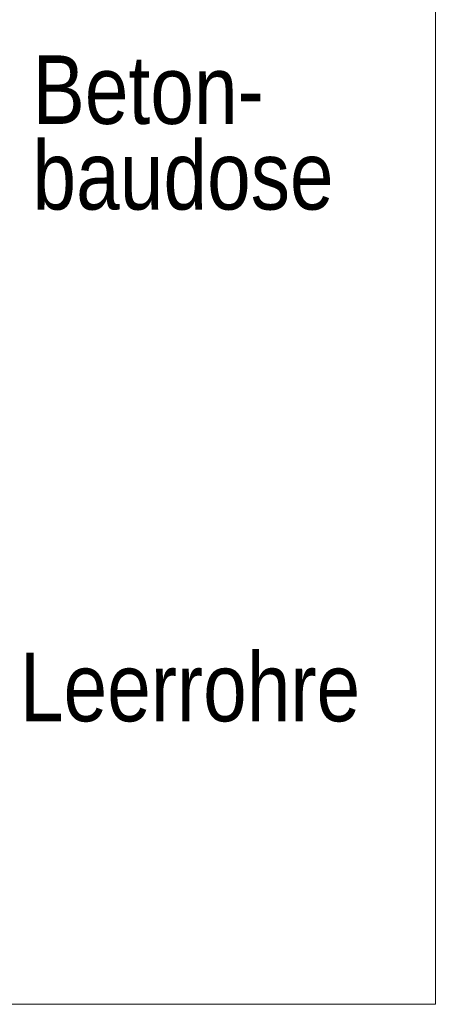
# Model space of a CAD drawing. Extents: x -720 to 300, y 62 to 1162.
# Tile 234 of 256: x 245 to 254, y 760 to 781. Entities that reach past the tile are written whole.
import ezdxf
from ezdxf.lldxf.tags import DXFTag

# ---------------------------------------------------------------- set-up
doc = ezdxf.new("R2010")
doc.units = 0
doc.layers.get('0').update_dxf_attribs({"lineweight": 13})
doc.layers.add('E_Detail_Beschriftung', color=7, linetype='Continuous', lineweight=13, true_color=0x009900)
doc.layers.add('E_Detail_Linie_Text_Bem', color=7, linetype='Continuous', lineweight=13)
doc.styles.get("Standard").update_dxf_attribs({"font": 'ARIALN.TTF'})
tags = doc.linetypes.add('fein_strichliert-A06G93Y38I', pattern=[4, 1, -2, 1]).pattern_tags.tags
tags[8:9] = [DXFTag(74, 4), DXFTag(75, 0), DXFTag(340, '0'), DXFTag(46, 0.0), DXFTag(50, 0.0), DXFTag(44, 0.0), DXFTag(45, 0.0)]
tags[6:7] = [DXFTag(74, 4), DXFTag(75, 0), DXFTag(340, '0'), DXFTag(46, 0.0), DXFTag(50, 0.0), DXFTag(44, 0.0), DXFTag(45, 0.0)]
tags[4:5] = [DXFTag(74, 4), DXFTag(75, 0), DXFTag(340, '0'), DXFTag(46, 0.0), DXFTag(50, 0.0), DXFTag(44, 0.0), DXFTag(45, 0.0)]

# ---------------------------------------------------------------- blocks, each defined once
blk = doc.blocks.new('Referenz-A06G93Y48I')
at = {"layer": 'E_Detail_Linie_Text_Bem', "linetype": 'fein_strichliert-A06G93Y38I', "ltscale": 0.65}
for p, q in [((253.805, 760.417), (253.805, 821.734)), ((191.035, 760.417), (250.778, 760.417)), ((250.778, 760.417), (253.805, 760.417))]:
    blk.add_line(p, q, dxfattribs=at)
at = {"layer": 'E_Detail_Beschriftung', "linetype": 'Continuous', "ltscale": 0.13, "char_height": 1.4, "attachment_point": 1}
for s, insert in [('{\\fArial Narrow;Beton-}', (245.573, 779.809)), ('{\\fArial Narrow;baudose}', (245.573, 778.059)), ('{\\fArial Narrow;Leerrohre}', (245.316, 767.601))]:
    blk.add_mtext(s, dxfattribs=dict(at, insert=insert))

msp = doc.modelspace()

# ---------------------------------------------------------------- block references
at = {"color": 8, "lineweight": 25, "ltscale": 0.25, "true_color": 0x808080}
msp.add_blockref('Referenz-A06G93Y48I', (0, 0), dxfattribs=at)

doc.saveas('drawing.dxf')
